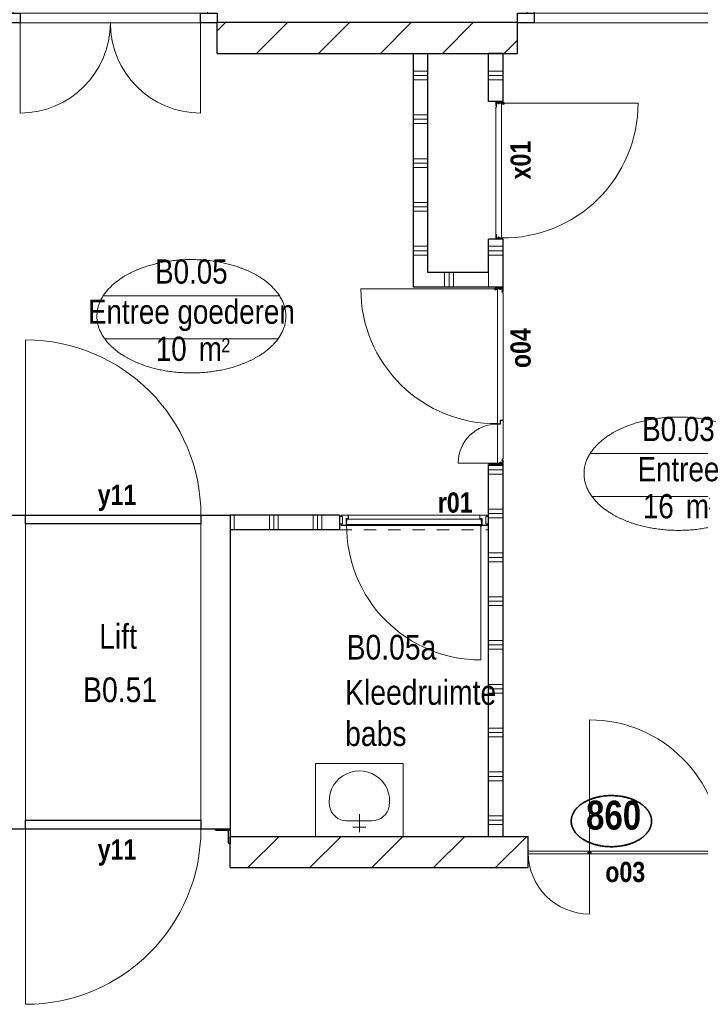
# Model space of a CAD drawing. Header units: millimetres. Extents: x 18442 to 242186, y -49554 to 63508.
# Tile 46 of 175: x 153385 to 158045, y -4479 to 2264. Entities that reach past the tile are written whole.
import ezdxf
from ezdxf.enums import TextEntityAlignment as Align

# ---------------------------------------------------------------- set-up
doc = ezdxf.new("R2010")
doc.units = ezdxf.units.MM
doc.header["$LTSCALE"] = 400
doc.header["$PDMODE"] = 1
doc.header["$PDSIZE"] = 15
doc.linetypes.add('STYLE_01', pattern=[0.416641, 0.208282, -0.208359])
doc.linetypes.add('STYLE_02', pattern=[0.694427, 0.486069, -0.208359])
for name, color, linetype, lineweight in [('Binnenkozijnen', 140, 'Continuous', 15), ('Buitenkozijnen', 140, 'Continuous', 15), ('Detailaanduiding', 5, 'Continuous', 70), ('Kozijnmerken', 43, 'Continuous', 9), ('mat-afdichting', 9, 'Continuous', 5), ('mat-aluminium', 140, 'Continuous', 15), ('mat-kalkzandsteen', 5, 'Continuous', 25), ('mat-multiplex-hor', 140, 'Continuous', 15), ('mat-multiplex-vert', 140, 'Continuous', 15), ('mat-naaldhout', 140, 'Continuous', 15), ('mat-scheidingswand-horizontaal', 5, 'Continuous', 25), ('mat-scheidingswand-vertikaal', 5, 'Continuous', 25), ('mat-spuitwerk_marmo', 43, 'STYLE_02', 20), ('mat-staal', 5, 'Continuous', 25), ('mat-staal_zink', 140, 'Continuous', 15), ('None', 7, 'Continuous', 9), ('Ruimtenummers', 92, 'Continuous', 25), ('Tekst', 140, 'Continuous', 15)]:
    doc.layers.add(name, color=color, linetype=linetype, lineweight=lineweight)
doc.layers.get('Kozijnmerken').off()
doc.styles.add('Arial Narrow', font='ARIALN.TTF', dxfattribs={"height": 211.666667})
doc.styles.add('Arial Narrow (bold)', font='ARIALNB.TTF', dxfattribs={"height": 172.861111})
doc.styles.get("Standard").update_dxf_attribs({"font": 'arial.ttf'})

# ---------------------------------------------------------------- blocks, each defined once
blk = doc.blocks.new('Kozijnmerk 50')
at = {"layer": 'None', "color": 43, "style": 'Arial Narrow (bold)'}
blk.add_attdef('merk', text='', height=138.3, dxfattribs=at).set_placement((0, 0), align=Align.MIDDLE_CENTER)
blk = doc.blocks.new('*U457')
at = {"layer": 'mat-staal_zink', "color": 8, "lineweight": 5, "flags": 128}
blk.add_lwpolyline([(-22808.9, 5059), (-22808.9, 5051, -0.414214), (-22810.9, 5049), (-22841.9, 5049, -0.414214), (-22843.9, 5051), (-22843.9, 5093, 0.414214), (-22844.9, 5094), (-22856.9, 5094, -0.414214), (-22858.9, 5096), (-22858.9, 5117, -0.414214), (-22856.9, 5119), (-22810.9, 5119, -0.414214), (-22808.9, 5117), (-22808.9, 5109), (-22809.9, 5109), (-22809.9, 5117, 0.414214), (-22810.9, 5118), (-22856.9, 5118, 0.414214), (-22857.9, 5117), (-22857.9, 5096, 0.414214), (-22856.9, 5095), (-22844.9, 5095, -0.414214), (-22842.9, 5093), (-22842.9, 5051, 0.414214), (-22841.9, 5050), (-22810.9, 5050, 0.414214), (-22809.9, 5051), (-22809.9, 5059)], format="xyb", close=True, dxfattribs=at)
blk = doc.blocks.new('*U458')
at = {"layer": 'mat-staal_zink', "color": 8, "lineweight": 5, "flags": 128}
blk.add_lwpolyline([(-23808.9, 5059), (-23808.9, 5051, 0.414214), (-23806.9, 5049), (-23775.9, 5049, 0.414214), (-23773.9, 5051), (-23773.9, 5093, -0.414214), (-23772.9, 5094), (-23760.9, 5094, 0.414214), (-23758.9, 5096), (-23758.9, 5117, 0.414214), (-23760.9, 5119), (-23806.9, 5119, 0.414214), (-23808.9, 5117), (-23808.9, 5109), (-23807.9, 5109), (-23807.9, 5117, -0.414214), (-23806.9, 5118), (-23760.9, 5118, -0.414214), (-23759.9, 5117), (-23759.9, 5096, -0.414214), (-23760.9, 5095), (-23772.9, 5095, 0.414214), (-23774.9, 5093), (-23774.9, 5051, -0.414214), (-23775.9, 5050), (-23806.9, 5050, -0.414214), (-23807.9, 5051), (-23807.9, 5059)], format="xyb", close=True, dxfattribs=at)
blk = doc.blocks.new('*U459')
at = {"layer": 'mat-multiplex-hor', "lineweight": 15}
blk.add_lwpolyline([(-22848.9, 5092), (-22846.9, 5054), (-23770.9, 5054), (-23768.9, 5092)], close=True, dxfattribs=at)
at = {"layer": 'mat-naaldhout', "lineweight": 5}
for points in [[(-23818.9, 5059), (-23798.9, 5059), (-23798.9, 5109), (-23818.9, 5109)], [(-22798.9, 5059), (-22818.9, 5059), (-22818.9, 5109), (-22798.9, 5109)]]:
    blk.add_lwpolyline(points, close=True, dxfattribs=at)
at = {"layer": 'None', "color": 8, "linetype": 'Continuous', "lineweight": 5}
for p, q in [((-23758.9, 5119), (-23148.9, 5119)), ((-22858.9, 5119), (-23148.9, 5119)), ((-23773.9, 5049), (-23148.9, 5049)), ((-22843.9, 5049), (-23148.9, 5049))]:
    blk.add_line(p, q, dxfattribs=at)
at = {"layer": 'None', "color": 43, "linetype": 'STYLE_01', "lineweight": 9}
blk.add_line((-23818.9, 5019), (-22798.9, 5019), dxfattribs=at)
at = {"layer": 'None', "color": 43, "linetype": 'Continuous', "lineweight": 9}
blk.add_line((-22851.9, 5046), (-22851.9, 4127), dxfattribs=at)
at = {"layer": 'None', "color": 140, "linetype": 'Continuous', "lineweight": 15}
blk.add_circle((-22851.9, 5046), 5, dxfattribs=at)
at = {"layer": 'None', "color": 43, "linetype": 'Continuous', "lineweight": 9}
blk.add_arc((-22851.9, 5046), 919, 179.50125, 270, dxfattribs=at)
at = {"layer": 'None', "color": 8, "linetype": 'Continuous', "lineweight": 5}
for p in [(-22798.9, 5119), (-22798.9, 5049)]:
    blk.add_point(p, dxfattribs=at)
at = {"layer": 'mat-staal_zink'}
for name in ['*U458', '*U457']:
    blk.add_blockref(name, (0, 0), dxfattribs=at)
blk = doc.blocks.new('*U481')
at = {"layer": 'None', "color": 43, "linetype": 'Continuous', "lineweight": 9}
blk.add_line((-23598.1, 3026.1), (-23775.1, 3026.1), dxfattribs=at)
for centre, radius, start, end in [((-23683.9, 3160.5), 207, 350.49667, 189.58082), ((-23769.7, 3145.9), 120, 189.55529, 270), ((-23598.1, 3146.1), 120, 270, 350.50283)]:
    blk.add_arc(centre, radius, start, end, dxfattribs=at)
blk = doc.blocks.new('*U482')
at = {"layer": 'Binnenkozijnen', "color": 140, "linetype": 'Continuous', "lineweight": 15}
blk.add_lwpolyline([(-23383.9, 2919), (-23983.9, 2919), (-23983.9, 3419), (-23383.9, 3419)], close=True, dxfattribs=at)
at = {"layer": 'None', "color": 43, "linetype": 'Continuous', "lineweight": 9}
for p, q in [((-23683.9, 2948.9), (-23683.9, 3070.9)), ((-23638.9, 2982.9), (-23728.9, 2982.9))]:
    blk.add_line(p, q, dxfattribs=at)
at = {"layer": 'None', "color": 7}
blk.add_blockref('*U481', (0, 0), dxfattribs=at)
blk = doc.blocks.new('*X816')
at = {"layer": 'None', "lineweight": 9}
for p, q in [((-24540, 5019), (-24540, 5119)), ((-24300, 5019), (-24300, 5119)), ((-24270, 5019), (-24270, 5119)), ((-24240, 5019), (-24240, 5119)), ((-24000, 5019), (-24000, 5119)), ((-23970, 5019), (-23970, 5119)), ((-23940, 5019), (-23940, 5119))]:
    blk.add_line(p, q, dxfattribs=at)
blk = doc.blocks.new('*X944')
at = {"layer": 'None', "lineweight": 9}
for p, q in [((-23313.9, 8160), (-23213.9, 8160)), ((-23313.9, 8130), (-23213.9, 8130)), ((-23313.9, 8100), (-23213.9, 8100)), ((-23313.9, 7860), (-23213.9, 7860)), ((-23313.9, 7830), (-23213.9, 7830)), ((-23313.9, 7800), (-23213.9, 7800)), ((-23313.9, 7560), (-23213.9, 7560)), ((-23313.9, 7530), (-23213.9, 7530)), ((-23313.9, 7500), (-23213.9, 7500)), ((-23313.9, 7260), (-23213.9, 7260)), ((-23313.9, 7230), (-23213.9, 7230)), ((-23313.9, 7200), (-23213.9, 7200)), ((-23313.9, 6960), (-23213.9, 6960)), ((-23313.9, 6930), (-23213.9, 6930)), ((-23313.9, 6900), (-23213.9, 6900))]:
    blk.add_line(p, q, dxfattribs=at)
blk = doc.blocks.new('*X983')
at = {"layer": 'None', "lineweight": 9}
for p, q in [((-24657.4, 8435.2), (-24598.6, 8494)), ((-24388.3, 8280), (-24174.3, 8494)), ((-23964.1, 8280), (-23750.1, 8494)), ((-23539.8, 8280), (-23325.8, 8494)), ((-23115.5, 8280), (-22901.5, 8494)), ((-22691.3, 8280), (-22600.4, 8370.8))]:
    blk.add_line(p, q, dxfattribs=at)
blk = doc.blocks.new('*U101')
at = {"layer": 'Buitenkozijnen', "lineweight": 15}
for p, q in [((-731.5, 67), (731.5, 67)), ((-731.5, 0), (-731.5, 67)), ((-731.5, 0), (731.5, 0)), ((731.5, 0), (731.5, 67))]:
    blk.add_line(p, q, dxfattribs=at)
blk = doc.blocks.new('Gevelpui dubbele deuren 1330')
at = {"layer": 'Buitenkozijnen', "color": 92, "lineweight": 25}
for points in [[(-731.5, 67), (-617.5, 67), (-617.5, 0), (-731.5, 0)], [(617.5, 67), (731.5, 67), (731.5, 0), (617.5, 0)]]:
    blk.add_lwpolyline(points, close=True, dxfattribs=at)
at = {"layer": 'None', "color": 43, "linetype": 'Continuous', "lineweight": 9}
for p, q in [((-665, 100), (-665, 67)), ((665, 100), (665, 67))]:
    blk.add_line(p, q, dxfattribs=at)
at = {"layer": 'None', "color": 140, "linetype": 'Continuous', "lineweight": 15}
for p, q in [((-617.5, 0), (-617.5, -617.5)), ((617.5, 0), (617.5, -617.5))]:
    blk.add_line(p, q, dxfattribs=at)
at = {"layer": 'None', "color": 140, "lineweight": 15}
for centre, start, end in [((-617.5, 0), 270, 0), ((617.5, 0), 180, 270), ((617.5, 0), 180, 270)]:
    blk.add_arc(centre, 617.5, start, end, dxfattribs=at)
at = {"layer": 'Buitenkozijnen'}
blk.add_blockref('*U101', (0, 0), dxfattribs=at)
blk = doc.blocks.new('Gevelpui enkele deur 1330 (2D)')
at = {"layer": 'Buitenkozijnen', "lineweight": 15}
for p, q in [((-731.5, 67), (731.5, 67)), ((-731.5, 0), (-731.5, 67)), ((-731.5, 0), (731.5, 0)), ((731.5, 0), (731.5, 67))]:
    blk.add_line(p, q, dxfattribs=at)
at = {"layer": 'Buitenkozijnen', "color": 92, "lineweight": 25}
for points in [[(-731.5, 67), (-617.5, 67), (-617.5, 0), (-731.5, 0)], [(617.5, 67), (731.5, 67), (731.5, 0), (617.5, 0)]]:
    blk.add_lwpolyline(points, close=True, dxfattribs=at)
at = {"layer": 'None', "color": 140, "linetype": 'Continuous', "lineweight": 15}
blk.add_line((-617.5, 1302), (-617.5, 67), dxfattribs=at)
at = {"layer": 'None', "color": 43, "linetype": 'Continuous', "lineweight": 9}
for p, q in [((-665, 100), (-665, 67)), ((665, 100), (665, 67))]:
    blk.add_line(p, q, dxfattribs=at)
at = {"layer": 'None', "color": 140, "linetype": 'Continuous', "lineweight": 15}
blk.add_arc((-617.5, 67), 1235, 0, 90, dxfattribs=at)
blk = doc.blocks.new('*X992')
at = {"layer": 'None', "lineweight": 9}
for p, q in [((-24447.9, 2705), (-24233.9, 2919)), ((-24023.6, 2705), (-23809.6, 2919)), ((-23599.4, 2705), (-23385.4, 2919)), ((-23175.1, 2705), (-22961.1, 2919)), ((-22750.8, 2705), (-22536.8, 2919))]:
    blk.add_line(p, q, dxfattribs=at)
blk = doc.blocks.new('*X993')
at = {"layer": 'None', "lineweight": 9}
blk.add_line((-28.2, -28.2), (-14.7, -14.7), dxfattribs=at)
blk = doc.blocks.new('*U994')
at = {"layer": 'None', "color": 92, "linetype": 'Continuous', "lineweight": 25, "flags": 128}
blk.add_lwpolyline([(-28.2, -28.2), (-28.2, 71.8), (-24.2, 71.8, -0.414214), (-18.2, 65.8), (-18.2, -6.2, 0.414214), (-6.2, -18.2), (65.8, -18.2, -0.414214), (71.8, -24.2), (71.8, -28.2)], format="xyb", close=True, dxfattribs=at)
at = {"layer": 'None', "color": 92}
blk.add_blockref('*X993', (0, 0), dxfattribs=at)
blk = doc.blocks.new('*X999')
at = {"layer": 'None', "lineweight": 9}
for p, q in [((-22798.9, 5460), (-22698.9, 5460)), ((-22798.9, 5430), (-22698.9, 5430)), ((-22798.9, 5400), (-22698.9, 5400)), ((-22798.9, 5160), (-22698.9, 5160)), ((-22798.9, 5130), (-22698.9, 5130)), ((-22798.9, 5100), (-22698.9, 5100)), ((-22798.9, 4860), (-22698.9, 4860)), ((-22798.9, 4830), (-22698.9, 4830)), ((-22798.9, 4800), (-22698.9, 4800)), ((-22798.9, 4560), (-22698.9, 4560)), ((-22798.9, 4530), (-22698.9, 4530)), ((-22798.9, 4500), (-22698.9, 4500)), ((-22798.9, 4260), (-22698.9, 4260)), ((-22798.9, 4230), (-22698.9, 4230)), ((-22798.9, 4200), (-22698.9, 4200)), ((-22798.9, 3960), (-22698.9, 3960)), ((-22798.9, 3930), (-22698.9, 3930)), ((-22798.9, 3900), (-22698.9, 3900)), ((-22798.9, 3660), (-22698.9, 3660)), ((-22798.9, 3630), (-22698.9, 3630)), ((-22798.9, 3600), (-22698.9, 3600)), ((-22798.9, 3360), (-22698.9, 3360)), ((-22798.9, 3330), (-22698.9, 3330)), ((-22798.9, 3300), (-22698.9, 3300)), ((-22798.9, 3060), (-22698.9, 3060)), ((-22798.9, 3030), (-22698.9, 3030)), ((-22798.9, 3000), (-22698.9, 3000))]:
    blk.add_line(p, q, dxfattribs=at)
blk = doc.blocks.new('*X1000')
at = {"layer": 'None', "lineweight": 9}
for p, q in [((-22798.9, 6960), (-22698.9, 6960)), ((-22798.9, 6930), (-22698.9, 6930)), ((-22798.9, 6900), (-22698.9, 6900))]:
    blk.add_line(p, q, dxfattribs=at)
blk = doc.blocks.new('*X1001')
at = {"layer": 'None', "lineweight": 9}
for p, q in [((-22798.9, 8160), (-22698.9, 8160)), ((-22798.9, 8130), (-22698.9, 8130)), ((-22798.9, 8100), (-22698.9, 8100))]:
    blk.add_line(p, q, dxfattribs=at)
blk = doc.blocks.new('*X1263')
at = {"layer": 'None', "lineweight": 9}
for p, q in [((-23100, 6680), (-23100, 6780)), ((-23070, 6680), (-23070, 6780)), ((-23040, 6680), (-23040, 6780)), ((-22800, 6680), (-22800, 6780))]:
    blk.add_line(p, q, dxfattribs=at)
blk = doc.blocks.new('Ruimtenummer UV 50')
at = {"layer": 'Ruimtenummers', "color": 8, "lineweight": 5}
for p, q in [((602.2, 156.5), (-602.3, 156.5)), ((594.7, -137.5), (-594.8, -137.5))]:
    blk.add_line(p, q, dxfattribs=at)
blk.add_open_spline([(-323.4, 353.8), (-173.3, 405.8), (173.3, 405.8), (323.4, 353.8), (473.5, 301.8), (560.1, 211.8), (646.8, 121.7), (646.8, 17.7), (646.8, -86.3), (560.1, -176.3), (473.5, -266.4), (323.4, -318.4), (173.3, -370.4), (-173.3, -370.4), (-323.4, -318.4), (-473.5, -266.4), (-560.2, -176.3), (-646.8, -86.3), (-646.8, 17.7), (-646.8, 121.7), (-560.2, 211.8), (-473.5, 301.8), (-323.4, 353.8)], degree=2, knots=[0, 0, 0, 0.09962, 0.19924, 0.19924, 0.283607, 0.283607, 0.349619, 0.349619, 0.415638, 0.415638, 0.5, 0.5, 0.59962, 0.69924, 0.69924, 0.783607, 0.783607, 0.849619, 0.849619, 0.915638, 0.915638, 1, 1, 1], dxfattribs=at)
at = {"layer": 'Ruimtenummers', "attachment_point": 2, "style": 'Arial Narrow'}
for s, insert, char_height in [(' 2', (220.1, -132.8), 96.8), (' m', (103.6, -122.2), 165.95)]:
    blk.add_mtext(s, dxfattribs=dict(at, insert=insert, char_height=char_height))
at = {"layer": 'Ruimtenummers', "style": 'Arial Narrow'}
for tag, p in [('Nummer', (0, 406.9)), ('Naam', (0, 131.7)), ('Oppervlak', (-137.9, -122.2))]:
    blk.add_attdef(tag, text='', height=165.9, dxfattribs=at).set_placement(p, align=Align.TOP_CENTER)
blk = doc.blocks.new('*X1981')
at = {"layer": 'None', "lineweight": 25}
for p, q in [((-22750.5, 7937.9), (-22746.5, 7941.9)), ((-22740.4, 7948), (-22736.4, 7952))]:
    blk.add_line(p, q, dxfattribs=at)
blk = doc.blocks.new('*U1982')
at = {"layer": 'mat-afdichting', "lineweight": 5}
for points in [[(-22746.5, 7927), (-22746.5, 7939), (-22744.3, 7939), (-22744.3, 7927)], [(-22746.5, 7033), (-22746.5, 7021), (-22744.3, 7021), (-22744.3, 7033)]]:
    blk.add_lwpolyline(points, close=True, dxfattribs=at)
at = {"layer": 'mat-aluminium', "lineweight": 15}
blk.add_lwpolyline([(-22730.1, 7012), (-22730.1, 7008), (-22715.1, 7008), (-22715.1, 7012)], close=True, dxfattribs=at)
at = {"layer": 'mat-multiplex-vert', "lineweight": 15, "flags": 128}
for points in [[(-22732, 7934.2), (-22732, 7941.6), (-22744.3, 7940.8), (-22744.3, 7912.8), (-22750.5, 7912.8), (-22750.5, 7041), (-22744.3, 7041), (-22744.3, 7018.7), (-22732, 7018.1), (-22732, 7024)], [(-22729, 7024), (-22729, 7018), (-22710.5, 7017.1), (-22710.5, 7942.9), (-22729, 7941.8), (-22729, 7934.2)]]:
    blk.add_lwpolyline(points, dxfattribs=at)
at = {"layer": 'mat-spuitwerk_marmo', "lineweight": 20}
blk.add_circle((-22698.2, 7940), 4, dxfattribs=at)
at = {"layer": 'mat-staal', "lineweight": 5, "flags": 128}
for points in [[(-22750.5, 7947, -0.414214), (-22745.5, 7952), (-22702.1, 7952), (-22700.4, 7952), (-22700.4, 7948), (-22702.1, 7948), (-22745.5, 7948), (-22745.5, 7948, 0.414214), (-22746.5, 7947), (-22746.5, 7922), (-22750.5, 7922)], [(-22750.5, 7013, 0.414214), (-22745.5, 7008), (-22702.1, 7008), (-22700.4, 7008), (-22700.4, 7012), (-22702.1, 7012), (-22745.5, 7012), (-22745.5, 7012, -0.414214), (-22746.5, 7013), (-22746.5, 7038), (-22750.5, 7038)]]:
    blk.add_lwpolyline(points, format="xyb", close=True, dxfattribs=at)
at = {"layer": 'None', "color": 43, "linetype": 'Continuous', "lineweight": 9}
blk.add_line((-22698.2, 7940), (-21775.7, 7940), dxfattribs=at)
for points in [[(-22744.2, 7945.5), (-22744.2, 7947.9), (-22697.2, 7947.9), (-22697.2, 7945.5)], [(-22700.7, 7935), (-22702.3, 7933.1), (-22710.8, 7940.5), (-22743.8, 7938.8), (-22743.9, 7941.2), (-22709.9, 7942.9)]]:
    blk.add_lwpolyline(points, close=True, dxfattribs=at)
at = {"layer": 'None', "color": 92, "linetype": 'Continuous', "lineweight": 25, "flags": 128}
for points in [[(-22731.4, 7941.9), (-22731.4, 7936.9)], [(-22729.4, 7936.9), (-22729.4, 7941.9), (-22731.4, 7941.9)], [(-22731.4, 7023), (-22731.4, 7018)], [(-22729.4, 7018), (-22729.4, 7023), (-22731.4, 7023)]]:
    blk.add_lwpolyline(points, dxfattribs=at)
at = {"layer": 'None', "color": 140, "linetype": 'Continuous', "lineweight": 15}
blk.add_circle((-22698.2, 7940), 8, dxfattribs=at)
at = {"layer": 'None', "color": 43, "linetype": 'Continuous', "lineweight": 9}
blk.add_arc((-22698.2, 7940), 922.6, 269.29028, 0, dxfattribs=at)
at = {"layer": 'None', "color": 8, "linetype": 'Continuous', "lineweight": 5}
for p in [(-22698.9, 7951), (-22698.9, 7009)]:
    blk.add_point(p, dxfattribs=at)
at = {"layer": 'mat-staal'}
blk.add_blockref('*X1981', (0, 0), dxfattribs=at)
blk = doc.blocks.new('*X1983')
at = {"layer": 'None', "lineweight": 5}
blk.add_line((-22700, 5769), (-22700, 6640.8), dxfattribs=at)
blk = doc.blocks.new('*X1984')
at = {"layer": 'None', "lineweight": 9}
blk.add_line((-22739.6, 6676), (-22735.6, 6680), dxfattribs=at)
blk = doc.blocks.new('*X1985')
at = {"layer": 'None', "lineweight": 5}
blk.add_line((-22700, 5505.1), (-22700, 5765.9), dxfattribs=at)
blk = doc.blocks.new('*U1986')
at = {"layer": 'mat-afdichting', "lineweight": 5}
for points in [[(-22702.9, 6655), (-22702.9, 6667), (-22705.1, 6667), (-22705.1, 6655)], [(-22702.9, 5491), (-22702.9, 5479), (-22705.1, 5479), (-22705.1, 5491)]]:
    blk.add_lwpolyline(points, close=True, dxfattribs=at)
at = {"layer": 'mat-aluminium', "lineweight": 15}
blk.add_lwpolyline([(-22719.4, 5470), (-22719.4, 5466), (-22734.4, 5466), (-22734.4, 5470)], close=True, dxfattribs=at)
at = {"layer": 'mat-multiplex-vert', "lineweight": 15, "flags": 128}
for points in [[(-22717.4, 6662.2), (-22717.4, 6669.6), (-22705.1, 6668.8), (-22705.1, 6640.8), (-22698.9, 6640.8), (-22698.9, 5769), (-22720.4, 5769), (-22720.4, 5746), (-22738.9, 5745.1), (-22738.9, 6670.9), (-22720.4, 6669.8), (-22720.4, 6662.2)], [(-22717.4, 5483.7), (-22717.4, 5476.3), (-22705.1, 5477.1), (-22705.1, 5505.1), (-22698.9, 5505.1), (-22698.9, 5766), (-22717.4, 5764), (-22717.4, 5743.1), (-22738.9, 5743.1), (-22738.9, 5475), (-22720.4, 5476.2), (-22720.4, 5483.7)]]:
    blk.add_lwpolyline(points, dxfattribs=at)
at = {"layer": 'mat-spuitwerk_marmo', "lineweight": 20}
blk.add_circle((-22751.2, 6668), 4, dxfattribs=at)
at = {"layer": 'mat-staal', "lineweight": 5, "flags": 128}
for points in [[(-22698.9, 6675, 0.414214), (-22703.9, 6680), (-22747.3, 6680), (-22749, 6680), (-22749, 6676), (-22747.3, 6676), (-22703.9, 6676), (-22703.9, 6676, -0.414214), (-22702.9, 6675), (-22702.9, 6650), (-22698.9, 6650)], [(-22698.9, 5471, -0.414214), (-22703.9, 5466), (-22747.3, 5466), (-22749, 5466), (-22749, 5470), (-22747.3, 5470), (-22703.9, 5470), (-22703.9, 5470, 0.414214), (-22702.9, 5471), (-22702.9, 5496), (-22698.9, 5496)]]:
    blk.add_lwpolyline(points, format="xyb", close=True, dxfattribs=at)
at = {"layer": 'None', "color": 43, "linetype": 'Continuous', "lineweight": 9}
for p, q in [((-22751.2, 6668), (-23673.8, 6668)), ((-22738.9, 5475), (-23007, 5475))]:
    blk.add_line(p, q, dxfattribs=at)
for points in [[(-22705.2, 6673.5), (-22705.2, 6675.9), (-22752.3, 6675.9), (-22752.3, 6673.5)], [(-22748.8, 6663), (-22747.2, 6661.1), (-22738.7, 6668.5), (-22705.7, 6666.8), (-22705.6, 6669.2), (-22739.6, 6670.9)]]:
    blk.add_lwpolyline(points, close=True, dxfattribs=at)
at = {"layer": 'None', "color": 92, "linetype": 'Continuous', "lineweight": 25, "flags": 128}
for points in [[(-22720.1, 6664.9), (-22720.1, 6669.9), (-22718.1, 6669.9)], [(-22718.1, 6669.9), (-22718.1, 6664.9)], [(-22720.1, 5476.1), (-22720.1, 5481.1), (-22718.1, 5481.1)], [(-22718.1, 5481.1), (-22718.1, 5476.1)]]:
    blk.add_lwpolyline(points, dxfattribs=at)
at = {"layer": 'None', "color": 140, "linetype": 'Continuous', "lineweight": 15}
blk.add_circle((-22751.2, 6668), 8, dxfattribs=at)
at = {"layer": 'None', "color": 43, "linetype": 'Continuous', "lineweight": 9}
for centre, radius, start, end in [((-22751.2, 6668), 922.6, 180, 270.70972), ((-22738.9, 5475), 268.1, 89.29028, 180)]:
    blk.add_arc(centre, radius, start, end, dxfattribs=at)
at = {"layer": 'None', "color": 8, "linetype": 'Continuous', "lineweight": 5}
for p in [(-22750.5, 6679), (-22750.5, 5467)]:
    blk.add_point(p, dxfattribs=at)
at = {"layer": 'mat-multiplex-vert'}
for name in ['*X1983', '*X1985']:
    blk.add_blockref(name, (0, 0), dxfattribs=at)
at = {"layer": 'mat-staal'}
blk.add_blockref('*X1984', (0, 0), dxfattribs=at)
blk = doc.blocks.new('*U1987')
at = {"layer": 'Binnenkozijnen', "color": 43, "linetype": 'Continuous', "lineweight": 9}
blk.add_line((-22107.4, 3717), (-22107.4, 2386.9), dxfattribs=at)
at = {"layer": 'Binnenkozijnen', "color": 140, "linetype": 'Continuous', "lineweight": 15}
blk.add_lwpolyline([(-22527.4, 2817), (-21207.4, 2817), (-21207.4, 2799), (-22527.4, 2799)], close=True, dxfattribs=at)
at = {"layer": 'Binnenkozijnen', "color": 43, "linetype": 'Continuous', "lineweight": 9}
for centre, radius, start, end in [((-22107.4, 2817), 900, 0, 90), ((-22107.4, 2807), 420.1, 180, 270)]:
    blk.add_arc(centre, radius, start, end, dxfattribs=at)
at = {"layer": 'mat-scheidingswand-horizontaal', "lineweight": 25}
blk.add_circle((-22107.4, 2808), 9, dxfattribs=at)
blk = doc.blocks.new('Detail')
at = {"layer": 'Detailaanduiding', "color": 1, "linetype": 'Continuous', "lineweight": 35}
blk.add_open_spline([(-134.1, 153.9), (-70.3, 177.4), (77, 177.4), (140.9, 153.9), (204.7, 130.5), (241.5, 89.9), (278.4, 49.3), (278.4, 2.4), (278.4, -44.5), (241.5, -85.1), (204.7, -125.7), (140.9, -149.2), (77, -172.6), (-70.3, -172.6), (-134.1, -149.2), (-198, -125.7), (-234.8, -85.1), (-271.6, -44.5), (-271.6, 2.4), (-271.6, 49.3), (-234.8, 89.9), (-198, 130.5), (-134.1, 153.9)], degree=2, knots=[0, 0, 0, 0.097932, 0.195864, 0.195864, 0.280023, 0.280023, 0.347931, 0.347931, 0.415846, 0.415846, 0.5, 0.5, 0.597932, 0.695864, 0.695864, 0.780023, 0.780023, 0.847931, 0.847931, 0.915846, 0.915846, 1, 1, 1], dxfattribs=at)
at = {"layer": 'Detailaanduiding', "style": 'Arial Narrow (bold)'}
blk.add_attdef('Detail', text='', height=197.6, dxfattribs=at).set_placement((-170.2, 142.2), align=Align.TOP_LEFT)
at = {"layer": 'None', "color": 0, "flags": 1}
blk.add_attdef('Fragment', (-271.6, -528.2), '', height=197.6, dxfattribs=at)

msp = doc.modelspace()

# ---------------------------------------------------------------- linework, layer by layer
at = {"layer": 'mat-kalkzandsteen', "lineweight": 25}
for p, q in [((154737.2849, 2245.61885), (156794.2849, 2245.61885)), ((154737.2849, 2031.61885), (154737.2849, 2245.61885)), ((156794.2849, 2031.61885), (156794.2849, 2245.61885)), ((154737.2849, 2031.61885), (156794.2849, 2031.61885)), ((154825.7849, -3329.38115), (156867.2849, -3329.38115)), ((154825.7849, -3543.38115), (154825.7849, -3329.38115)), ((156867.2849, -3543.38115), (156867.2849, -3329.38115)), ((154825.7849, -3543.38115), (156867.2849, -3543.38115))]:
    msp.add_line(p, q, dxfattribs=at)
at = {"layer": 'mat-scheidingswand-horizontaal', "lineweight": 25}
for p, q in [((156595.7849, 531.61885), (156180.7849, 531.61885)), ((156595.7849, 431.61885), (156080.7849, 431.61885)), ((154825.7849, -1129.38115), (154825.7849, -1229.38115)), ((155575.7849, -1129.38115), (154825.7849, -1129.38115)), ((155575.7849, -1129.38115), (155575.7849, -1229.38115)), ((155575.7849, -1229.38115), (154825.7849, -1229.38115))]:
    msp.add_line(p, q, dxfattribs=at)
at = {"layer": 'mat-scheidingswand-vertikaal', "lineweight": 25}
for p, q in [((156080.7849, 431.61885), (156080.7849, 2031.61885)), ((156180.7849, 531.61885), (156180.7849, 2031.61885)), ((156695.7849, 2031.61885), (156595.7849, 2031.61885)), ((156595.7849, 1703.61885), (156595.7849, 2031.61885)), ((156695.7849, 1703.61885), (156695.7849, 2031.61885)), ((156695.7849, 1703.61885), (156595.7849, 1703.61885)), ((156695.7849, 759.61885), (156595.7849, 759.61885)), ((156595.7849, 531.61885), (156595.7849, 759.61885)), ((156695.7849, 431.61885), (156695.7849, 759.61885)), ((156695.7849, 431.61885), (156595.7849, 431.61885)), ((156695.7849, -782.38115), (156595.7849, -782.38115)), ((156595.7849, -3329.38115), (156595.7849, -782.38115)), ((156695.7849, -3329.38115), (156695.7849, -782.38115))]:
    msp.add_line(p, q, dxfattribs=at)
at = {"layer": 'None', "color": 43, "linetype": 'Continuous', "lineweight": 9}
for p, q in [((153425.7849, 70.61885), (153425.7849, -1129.38115)), ((153425.7849, -4479.38115), (153425.7849, -3279.38115))]:
    msp.add_line(p, q, dxfattribs=at)
at = {"layer": 'None', "color": 92, "lineweight": 25}
msp.add_lwpolyline([(153225.7849, -1129.38115), (154825.7849, -1129.38115), (154825.7849, -3279.38115), (153225.7849, -3279.38115)], close=True, dxfattribs=at)
at = {"layer": 'None', "color": 43, "linetype": 'Continuous', "lineweight": 9}
msp.add_lwpolyline([(153425.7849, -1129.38115), (154625.7849, -1129.38115), (154625.7849, -3279.38115), (153425.7849, -3279.38115)], close=True, dxfattribs=at)
at = {"layer": 'None', "color": 92, "linetype": 'Continuous', "lineweight": 25}
for points in [[(153425.7849, -1129.38115), (154625.7849, -1129.38115), (154625.7849, -1189.38115), (153425.7849, -1189.38115)], [(153425.7849, -3219.38115), (154625.7849, -3219.38115), (154625.7849, -3279.38115), (153425.7849, -3279.38115)]]:
    msp.add_lwpolyline(points, close=True, dxfattribs=at)
at = {"layer": 'None', "color": 43, "linetype": 'Continuous', "lineweight": 9}
for centre, start, end in [((153425.7849, -1129.38115), 0, 90), ((153425.7849, -3279.38115), 270, 0)]:
    msp.add_arc(centre, 1200, start, end, dxfattribs=at)

# ---------------------------------------------------------------- block references
at = {"layer": 'Detailaanduiding', "color": 7}
msp.add_blockref('Detail', (157433.20697, -3227.37179), dxfattribs=at).add_auto_attribs({'Detail': '860'})
at = {"layer": 'Kozijnmerken', "color": 7, "rotation": 90}
for p, values in [((156814.60009, 1302.35813), {'merk': 'x01'}), ((156814.60009, 14.35813), {'merk': 'o04'})]:
    msp.add_blockref('Kozijnmerk 50', p, dxfattribs=at).add_auto_attribs(values)
at = {"layer": 'Kozijnmerken', "color": 7}
for p, values in [((154051.42855, -990.02169), {'merk': 'y11'}), ((154051.42855, -3419.36059), {'merk': 'y11'}), ((157531.42855, -3572.74997), {'merk': 'o03'})]:
    msp.add_blockref('Kozijnmerk 50', p, dxfattribs=at).add_auto_attribs(values)
ref = msp.add_blockref('Kozijnmerk 50', (156367.28007, -1043.13573), dxfattribs=dict(at, xscale=-1))
ref.add_attrib('merk', 'r01', dxfattribs={"layer": 'None', "color": 43, "height": 138.288889, "style": 'Arial Narrow (bold)'}).set_placement((156367.28007, -1043.13573), align=Align.MIDDLE_CENTER)
at = {"layer": 'mat-kalkzandsteen'}
for name in ['*X983', '*X992']:
    msp.add_blockref(name, (179394.72553, -6248.38115), dxfattribs=at)
at = {"layer": 'mat-kalkzandsteen', "rotation": 180}
msp.add_blockref('*U994', (154797.5849, -3307.58115), dxfattribs=at)
at = {"layer": 'mat-scheidingswand-horizontaal'}
for name in ['*X1263', '*X816']:
    msp.add_blockref(name, (179394.72553, -6248.38115), dxfattribs=at)
at = {"layer": 'mat-scheidingswand-vertikaal'}
for name in ['*X944', '*X1001', '*X1000', '*X999']:
    msp.add_blockref(name, (179394.72553, -6248.38115), dxfattribs=at)
at = {"layer": 'None', "color": 7}
for name, p in [('Gevelpui enkele deur 1330 (2D)', (157525.7849, 2241.61885)), ('Gevelpui dubbele deuren 1330', (154005.7849, 2241.61885)), ('*U1982', (179394.72553, -6248.38115)), ('*U1986', (179394.72553, -6248.38115)), ('*U459', (179394.72553, -6248.38115)), ('*U1987', (179394.72553, -6248.38115)), ('*U482', (179394.72553, -6248.38115))]:
    msp.add_blockref(name, p, dxfattribs=at)
at = {"layer": 'Ruimtenummers'}
for p, values in [((154560.59236, 215.06364), {'Nummer': 'B0.05', 'Naam': 'Entree goederen', 'Oppervlak': '10'}), ((157895.82989, -863.20865), {'Nummer': 'B0.03', 'Naam': 'Entree', 'Oppervlak': '16'})]:
    msp.add_blockref('Ruimtenummer UV 50', p, dxfattribs=at).add_auto_attribs(values)

# ---------------------------------------------------------------- texts
at = {"layer": 'Ruimtenummers', "attachment_point": 1, "style": 'Arial Narrow'}
for s, insert, char_height in [('B0.05a', (155623.23343, -1949.12618), 169.333333), ('B0.51', (153819.25594, -2240.8624), 169.333333), ('Kleedruimte\\Pbabs', (155613.23343, -2258.61448), 169.3333333)]:
    msp.add_mtext(s, dxfattribs=dict(at, insert=insert, char_height=char_height))
at = {"layer": 'Tekst', "insert": (153929.27384, -1875.56672), "char_height": 169.333333, "attachment_point": 1, "style": 'Arial Narrow'}
msp.add_mtext('Lift\\P', dxfattribs=at)

doc.saveas('drawing.dxf')
